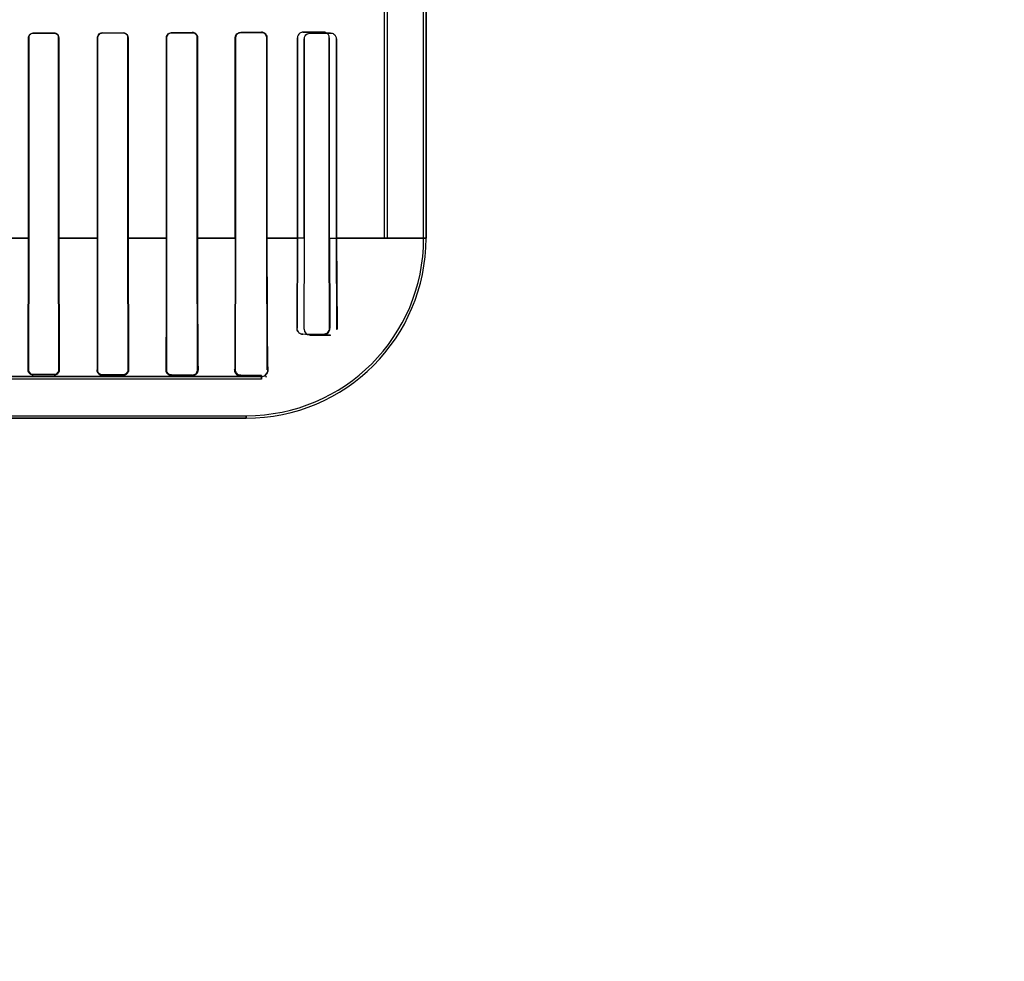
# Model space of a CAD drawing. Header units: millimetres. Extents: x 0 to 297, y 0 to 210.
# Tile 153 of 256: x 58.708 to 59.207, y 156.796 to 157.272. Entities that reach past the tile are written whole.
import ezdxf

# ---------------------------------------------------------------- set-up
doc = ezdxf.new("R2010")
doc.units = ezdxf.units.MM
doc.header["$LTSCALE"] = 16.335
doc.layers.get('0').update_dxf_attribs({"linetype": 'CONTINUOUS'})
for name, color, linetype in [('AXES_REF', 7, 'CONTINUOUS'), ('INTFCLR_1', 7, 'CONTINUOUS'), ('INTFCLR_72935', 7, 'CONTINUOUS')]:
    doc.layers.add(name, color=color, linetype=linetype)

msp = doc.modelspace()

# ---------------------------------------------------------------- linework, layer by layer
at = {"color": 7, "linetype": 'Continuous'}
for radius in [6.78708, 6.7865, 6.74304]:
    msp.add_circle((57.46373, 154.71148), radius, dxfattribs=at)
for radius, start, end in [(6.72, 278.277129, 261.722871), (6.874, 143.275392, 36.724608)]:
    msp.add_arc((57.46373, 154.71148), radius, start, end, dxfattribs=at)
at = {"layer": 'AXES_REF', "color": 9, "linetype": 'Continuous'}
for radius in [6.19116, 4.15]:
    msp.add_circle((57.46373, 154.71148), radius, dxfattribs=at)
at = {"layer": 'INTFCLR_1', "color": 6, "linetype": 'Continuous'}
for p, q in [((58.91278, 157.16147), (58.91278, 159.03048)), ((58.91401, 157.16147), (58.91401, 159.03047)), ((58.89301, 157.16147), (58.89301, 157.27878)), ((58.89425, 157.27878), (58.89425, 157.16147)), ((58.71278, 157.16147), (58.71278, 157.26297)), ((58.71286, 157.16147), (58.71286, 157.26297)), ((58.72802, 157.26297), (58.72802, 157.16147)), ((58.72811, 157.26297), (58.72811, 157.16147)), ((58.74769, 157.16147), (58.74769, 157.26297)), ((58.74778, 157.16147), (58.74778, 157.26297)), ((58.76311, 157.26297), (58.76311, 157.16147)), ((58.7632, 157.26297), (58.7632, 157.16147)), ((58.78259, 157.16147), (58.78259, 157.26297)), ((58.78269, 157.16147), (58.78269, 157.26297)), ((58.79821, 157.26297), (58.79821, 157.16147)), ((58.79832, 157.26297), (58.79832, 157.16147)), ((58.81745, 157.16147), (58.81745, 157.26297)), ((58.81757, 157.16147), (58.81757, 157.26297)), ((58.83335, 157.26297), (58.83335, 157.16147)), ((58.83348, 157.26297), (58.83348, 157.16147)), ((58.85226, 157.16147), (58.85226, 157.26248)), ((58.85241, 157.16147), (58.85241, 157.26248)), ((58.86854, 157.26248), (58.86854, 157.16147)), ((58.86872, 157.26248), (58.86872, 157.16147)), ((58.71258, 157.09497), (58.71278, 157.16147)), ((58.71274, 157.09497), (58.71286, 157.16147)), ((58.72802, 157.16147), (58.72814, 157.09497)), ((58.72811, 157.16147), (58.72832, 157.09497)), ((58.74769, 157.16147), (58.74747, 157.09497)), ((58.74766, 157.09497), (58.74778, 157.16147)), ((58.76311, 157.16147), (58.76324, 157.09497)), ((58.7632, 157.16147), (58.76344, 157.09497)), ((58.78259, 157.16147), (58.78234, 157.09497)), ((58.78255, 157.09497), (58.78269, 157.16147)), ((58.79821, 157.16147), (58.79836, 157.09497)), ((58.81741, 157.09497), (58.81757, 157.16147)), ((58.83335, 157.16147), (58.83353, 157.09497)), ((58.85226, 157.16147), (58.85212, 157.11548)), ((58.85232, 157.11548), (58.85241, 157.16147)), ((58.86854, 157.16147), (58.86864, 157.11548)), ((58.86872, 157.16147), (58.86894, 157.11548)), ((58.86568, 157.11252), (58.85518, 157.1126)), ((58.86568, 157.11222), (58.85518, 157.11236)), ((58.83068, 157.09023), (58.65561, 157.09023)), ((58.72568, 157.0925), (58.71518, 157.09252)), ((58.72568, 157.09228), (58.71518, 157.09231)), ((58.76068, 157.0924), (58.75018, 157.09243)), ((58.76068, 157.09216), (58.75018, 157.0922)), ((58.79568, 157.09228), (58.78518, 157.09232)), ((58.79568, 157.09197), (58.78518, 157.09203)), ((58.83068, 157.09211), (58.82018, 157.09217)), ((58.82301, 157.09147), (58.83068, 157.09147)), ((58.83321, 157.09097), (58.83275, 157.09215)), ((58.23284, 157.0717), (58.82301, 157.0717))]:
    msp.add_line(p, q, dxfattribs=at)
at = {"layer": 'INTFCLR_1', "color": 9, "linetype": 'Continuous'}
for p, q in [((58.71286, 157.26297), (58.71278, 157.26297)), ((58.71518, 157.26537), (58.71518, 157.26529)), ((58.72568, 157.26531), (58.72568, 157.2654)), ((58.72811, 157.26297), (58.72802, 157.26297)), ((58.74778, 157.26297), (58.74769, 157.26297)), ((58.75018, 157.26546), (58.75018, 157.26537)), ((58.76068, 157.26539), (58.76068, 157.26549)), ((58.7632, 157.26297), (58.76311, 157.26297)), ((58.78269, 157.26297), (58.78259, 157.26297)), ((58.78518, 157.26556), (58.78518, 157.26546)), ((58.79568, 157.2655), (58.79568, 157.2656)), ((58.79832, 157.26297), (58.79821, 157.26297)), ((58.81757, 157.26297), (58.81745, 157.26297)), ((58.82018, 157.2657), (58.82018, 157.26559)), ((58.83068, 157.26563), (58.83068, 157.26576)), ((58.83348, 157.26297), (58.83335, 157.26297)), ((58.85518, 157.26542), (58.85518, 157.26527)), ((58.86568, 157.26533), (58.86568, 157.2655)), ((58.85241, 157.26248), (58.85226, 157.26248)), ((58.86872, 157.26248), (58.86854, 157.26248)), ((58.71286, 157.16147), (58.69296, 157.16147)), ((58.74778, 157.16147), (58.72803, 157.16147)), ((58.78269, 157.16147), (58.76311, 157.16147)), ((58.81757, 157.16147), (58.79821, 157.16147)), ((58.85241, 157.16147), (58.83335, 157.16147)), ((58.91401, 157.16147), (58.86854, 157.16147)), ((58.85212, 157.11548), (58.85232, 157.11548)), ((58.86864, 157.11548), (58.86894, 157.11548)), ((58.85518, 157.1126), (58.85518, 157.11236)), ((58.86568, 157.11222), (58.86568, 157.11252)), ((58.71258, 157.09497), (58.71274, 157.09497)), ((58.72814, 157.09497), (58.72832, 157.09497)), ((58.74747, 157.09497), (58.74766, 157.09497)), ((58.76324, 157.09497), (58.76344, 157.09497)), ((58.78234, 157.09497), (58.78255, 157.09497)), ((58.79836, 157.09497), (58.7986, 157.09497)), ((58.81713, 157.09497), (58.81741, 157.09497)), ((58.83389, 157.09497), (58.83353, 157.09497)), ((58.65561, 157.09147), (58.82301, 157.09147)), ((58.71518, 157.09252), (58.71518, 157.09231)), ((58.72568, 157.09228), (58.72568, 157.0925)), ((58.75018, 157.09243), (58.75018, 157.0922)), ((58.76068, 157.09216), (58.76068, 157.0924)), ((58.78518, 157.09232), (58.78518, 157.09203)), ((58.79568, 157.09197), (58.79568, 157.09228)), ((58.82018, 157.09217), (58.82018, 157.09172)), ((58.83068, 157.09023), (58.83068, 157.09211)), ((58.23284, 157.07047), (58.82301, 157.07047)), ((58.82301, 157.0717), (58.82301, 157.07047))]:
    msp.add_line(p, q, dxfattribs=at)
at = {"layer": 'INTFCLR_1', "color": 7, "linetype": 'Continuous'}
for p, q in [((58.81857, 157.09223), (58.819, 157.092)), ((58.819, 157.092), (58.81947, 157.09182)), ((58.81947, 157.09182), (58.82018, 157.09172))]:
    msp.add_line(p, q, dxfattribs=at)
for points in [[(58.79655, 157.26546), (58.79646, 157.26549), (58.79637, 157.26551), (58.79627, 157.26554), (58.79618, 157.26556), (58.79608, 157.26557), (58.79598, 157.26559), (58.79588, 157.26559), (58.79578, 157.2656), (58.79568, 157.2656)], [(58.83155, 157.26562), (58.83146, 157.26565), (58.83137, 157.26567), (58.83128, 157.26569), (58.83119, 157.26571), (58.83109, 157.26573), (58.83099, 157.26574), (58.83089, 157.26575), (58.83079, 157.26575), (58.83068, 157.26576)], [(58.83068, 157.26563), (58.83077, 157.26563), (58.83087, 157.26563), (58.83097, 157.26562), (58.83106, 157.26561), (58.83116, 157.26559), (58.83126, 157.26557), (58.83135, 157.26555), (58.83144, 157.26552), (58.83153, 157.26549)], [(58.86568, 157.26533), (58.86578, 157.26533), (58.86589, 157.26532), (58.86599, 157.26531), (58.86609, 157.2653), (58.86618, 157.26529), (58.86627, 157.26527), (58.86636, 157.26525), (58.86645, 157.26523), (58.86653, 157.2652)], [(58.71258, 157.09497), (58.71258, 157.09486), (58.71258, 157.09475), (58.71259, 157.09465), (58.71261, 157.09454), (58.71262, 157.09444), (58.71265, 157.09433), (58.71267, 157.09423), (58.7127, 157.09413), (58.71274, 157.09403)], [(58.71291, 157.09408), (58.71287, 157.09418), (58.71284, 157.09428), (58.71281, 157.09438), (58.71279, 157.09448), (58.71277, 157.09458), (58.71276, 157.09468), (58.71275, 157.09478), (58.71275, 157.09487), (58.71274, 157.09497)], [(58.76332, 157.09412), (58.76335, 157.09422), (58.76337, 157.09432), (58.76339, 157.09441), (58.76341, 157.09451), (58.76342, 157.0946), (58.76343, 157.0947), (58.76343, 157.09479), (58.76344, 157.09488), (58.76344, 157.09497)]]:
    msp.add_lwpolyline(points, dxfattribs=at)
at = {"layer": 'INTFCLR_1', "color": 6, "linetype": 'Continuous'}
for centre, radius, start, end in [((58.82301, 157.16147), 0.091, 270, 360), ((58.82301, 157.16147), 0.08977, 270, 0), ((58.8552, 157.11547), 0.00287, 179.7655, 269.6232), ((58.79569, 157.09495), 0.00267, 269.7745, 0.3376), ((58.83068, 157.09497), 0.0035, 270, 306.3367)]:
    msp.add_arc(centre, radius, start, end, dxfattribs=at)
for centre, major_axis, start_param, end_param in [((58.52793, 157.26647), (0.36509, 0), -1.032246, -0.998394), ((58.52793, 157.26647), (0.38609, 0), -1.064439, -1.033062), ((58.52793, 157.26647), (0.36509, 0), -0.9163, -0.879521), ((58.52793, 157.26647), (0.38609, 0), -0.9574, -0.923735), ((58.52793, 157.26647), (0.36509, 0), -0.788898, -0.747504), ((58.52793, 157.26647), (0.38609, 0), -0.841558, -0.804464), ((58.52793, 157.26647), (0.36509, 0), -0.642675, -0.593022), ((58.52793, 157.26647), (0.38609, 0), -0.712156, -0.66947), ((58.52793, 157.26598), (0.36509, 0), -0.4593, -0.389436), ((58.52793, 157.26598), (0.38609, 0), -0.559335, -0.505765)]:
    msp.add_ellipse(centre, major_axis=major_axis, ratio=0.003491, start_param=start_param, end_param=end_param, dxfattribs=at)
for points, knots in [([(58.71278, 157.26297), (58.71278, 157.26349), (58.71318, 157.26475), (58.71447, 157.26537), (58.71518, 157.26537)], [0, 0, 0, 0, 0.424165, 1, 1, 1, 1]), ([(58.71286, 157.26297), (58.71286, 157.26347), (58.71326, 157.26469), (58.7145, 157.26529), (58.71518, 157.26529)], [0, 0, 0, 0, 0.426866, 1, 1, 1, 1]), ([(58.72568, 157.2654), (58.72613, 157.2654), (58.72739, 157.26506), (58.72811, 157.26375), (58.72811, 157.26297)], [0, 0, 0, 0, 0.365847, 1, 1, 1, 1]), ([(58.72568, 157.26531), (58.72624, 157.26531), (58.72749, 157.26485), (58.72802, 157.2636), (58.72802, 157.26297)], [0, 0, 0, 0, 0.47417, 1, 1, 1, 1]), ([(58.74769, 157.26297), (58.74769, 157.26349), (58.7481, 157.26479), (58.74943, 157.26546), (58.75018, 157.26546)], [0, 0, 0, 0, 0.412853, 1, 1, 1, 1]), ([(58.74778, 157.26297), (58.74778, 157.26348), (58.74818, 157.26473), (58.74947, 157.26536), (58.75018, 157.26537)], [0, 0, 0, 0, 0.417005, 1, 1, 1, 1]), ([(58.76068, 157.26549), (58.76116, 157.26549), (58.76247, 157.26512), (58.7632, 157.26376), (58.7632, 157.26297)], [0, 0, 0, 0, 0.379369, 1, 1, 1, 1]), ([(58.76068, 157.26539), (58.76114, 157.26539), (58.7624, 157.26505), (58.76311, 157.26374), (58.76311, 157.26297)], [0, 0, 0, 0, 0.373842, 1, 1, 1, 1]), ([(58.78259, 157.26297), (58.78259, 157.26349), (58.78298, 157.26483), (58.78438, 157.26556), (58.78518, 157.26556)], [0, 0, 0, 0, 0.39343, 1, 1, 1, 1]), ([(58.78269, 157.26297), (58.78269, 157.26348), (58.78308, 157.26478), (58.78442, 157.26546), (58.78518, 157.26546)], [0, 0, 0, 0, 0.402383, 1, 1, 1, 1]), ([(58.79568, 157.2655), (58.79618, 157.2655), (58.7975, 157.26511), (58.79821, 157.26375), (58.79821, 157.26297)], [0, 0, 0, 0, 0.393822, 1, 1, 1, 1]), ([(58.81745, 157.26297), (58.81745, 157.26346), (58.81782, 157.26487), (58.81929, 157.2657), (58.82018, 157.2657)], [0, 0, 0, 0, 0.358968, 1, 1, 1, 1]), ([(58.81757, 157.26297), (58.81757, 157.26346), (58.81794, 157.26482), (58.81935, 157.26558), (58.82018, 157.26559)], [0, 0, 0, 0, 0.373103, 1, 1, 1, 1]), ([(58.85241, 157.26248), (58.85241, 157.26296), (58.85275, 157.26438), (58.85425, 157.26526), (58.85518, 157.26527)], [0, 0, 0, 0, 0.338868, 1, 1, 1, 1]), ([(58.79832, 157.16147), (58.79832, 157.16007), (58.79832, 157.15727), (58.79832, 157.15308), (58.79833, 157.1489), (58.79833, 157.14473), (58.79834, 157.14057), (58.79834, 157.13644), (58.79835, 157.13234), (58.79836, 157.12832), (58.79838, 157.12436), (58.79839, 157.12048), (58.79841, 157.11669), (58.79843, 157.11301), (58.79845, 157.10947), (58.79847, 157.10609), (58.7985, 157.10291), (58.79853, 157.09998), (58.79856, 157.09736), (58.79859, 157.09573), (58.7986, 157.09497)], [0, 0, 0, 0, 0.063056, 0.126122, 0.189032, 0.251712, 0.31432, 0.376791, 0.438061, 0.499256, 0.557912, 0.617068, 0.673917, 0.729248, 0.782839, 0.83378, 0.881762, 0.92634, 0.965697, 1, 1, 1, 1]), ([(58.81745, 157.16147), (58.81745, 157.16081), (58.81745, 157.15948), (58.81745, 157.15749), (58.81745, 157.15551), (58.81745, 157.15352), (58.81745, 157.15153), (58.81745, 157.14953), (58.81745, 157.14753), (58.81744, 157.14554), (58.81744, 157.14353), (58.81744, 157.14153), (58.81743, 157.13952), (58.81743, 157.13751), (58.81742, 157.1355), (58.81742, 157.13349), (58.81741, 157.13148), (58.81741, 157.12947), (58.8174, 157.12746), (58.8174, 157.12546), (58.81739, 157.12347), (58.81738, 157.12149), (58.81737, 157.11953), (58.81736, 157.11758), (58.81735, 157.11565), (58.81734, 157.11375), (58.81733, 157.11187), (58.81732, 157.11003), (58.8173, 157.10823), (58.81729, 157.10648), (58.81727, 157.10477), (58.81726, 157.10313), (58.81724, 157.10155), (58.81722, 157.10004), (58.81719, 157.09785), (58.81716, 157.09617), (58.81713, 157.09497)], [0, 0, 0, 0, 0.029868, 0.059743, 0.089636, 0.119551, 0.1495, 0.179483, 0.209509, 0.239575, 0.269691, 0.299843, 0.33004, 0.360261, 0.390511, 0.420761, 0.451008, 0.481218, 0.511378, 0.541446, 0.571398, 0.601186, 0.63077, 0.660097, 0.689114, 0.717759, 0.745963, 0.773656, 0.800752, 0.827176, 0.852832, 0.877618, 0.901405, 0.924131, 0.945682, 1, 1, 1, 1]), ([(58.83348, 157.16147), (58.83348, 157.16085), (58.83348, 157.15961), (58.83348, 157.15776), (58.83348, 157.1559), (58.83348, 157.15404), (58.83348, 157.15218), (58.83349, 157.15031), (58.83349, 157.14843), (58.83349, 157.14655), (58.83349, 157.14465), (58.8335, 157.14275), (58.8335, 157.14085), (58.8335, 157.13893), (58.83351, 157.137), (58.83351, 157.13507), (58.83352, 157.13313), (58.83352, 157.13118), (58.83353, 157.12923), (58.83354, 157.12728), (58.83355, 157.12532), (58.83355, 157.12337), (58.83356, 157.12141), (58.83357, 157.11947), (58.83358, 157.11754), (58.8336, 157.11563), (58.83361, 157.11373), (58.83362, 157.11186), (58.83364, 157.11002), (58.83365, 157.10822), (58.83367, 157.10646), (58.83369, 157.10476), (58.83371, 157.10313), (58.83373, 157.1016), (58.83376, 157.09979), (58.8338, 157.09759), (58.83385, 157.09587), (58.83389, 157.09497)], [0, 0, 0, 0, 0.027865, 0.055745, 0.083663, 0.111631, 0.13967, 0.167791, 0.19601, 0.224335, 0.252781, 0.281348, 0.31005, 0.338876, 0.367836, 0.396911, 0.426102, 0.455383, 0.484743, 0.514148, 0.543573, 0.572976, 0.602319, 0.631552, 0.66061, 0.689438, 0.717966, 0.746118, 0.773787, 0.800921, 0.827441, 0.853145, 0.877748, 0.900894, 0.922286, 0.959328, 1, 1, 1, 1]), ([(58.72814, 157.09497), (58.72815, 157.09449), (58.72779, 157.09321), (58.72646, 157.09249), (58.72568, 157.0925)], [0, 0, 0, 0, 0.378209, 1, 1, 1, 1]), ([(58.75018, 157.09243), (58.74964, 157.09243), (58.74831, 157.09286), (58.74766, 157.09422), (58.74766, 157.09497)], [0, 0, 0, 0, 0.421004, 1, 1, 1, 1]), ([(58.76324, 157.09497), (58.76324, 157.09449), (58.76289, 157.09316), (58.7615, 157.0924), (58.76068, 157.0924)], [0, 0, 0, 0, 0.369613, 1, 1, 1, 1]), ([(58.78234, 157.09497), (58.78233, 157.09444), (58.7826, 157.09341), (58.7837, 157.09232), (58.78468, 157.09204), (58.78518, 157.09203)], [0, 0, 0, 0, 0.356326, 0.665433, 1, 1, 1, 1]), ([(58.78518, 157.09232), (58.78467, 157.09232), (58.78331, 157.09271), (58.78255, 157.09413), (58.78255, 157.09497)], [0, 0, 0, 0, 0.376793, 1, 1, 1, 1]), ([(58.83389, 157.09497), (58.83391, 157.09442), (58.83412, 157.09361), (58.83227, 157.09208), (58.83275, 157.09215)], [0, 0, 0, 0, 0.532389, 1, 1, 1, 1]), ([(58.82301, 157.09147), (58.82346, 157.09147), (58.8253, 157.09144), (58.82191, 157.09177), (58.821, 157.09171), (58.82018, 157.09172)], [0, 0, 0, 0, 0.243128, 0.553937, 1, 1, 1, 1])]:
    msp.add_open_spline(points, degree=3, knots=knots, dxfattribs=at)
at = {"layer": 'INTFCLR_1', "color": 7, "linetype": 'Continuous'}
for points, knots in [([(58.79568, 157.2656), (58.79622, 157.2656), (58.79759, 157.2652), (58.79833, 157.26377), (58.79832, 157.26297)], [0, 0, 0, 0, 0.401573, 1, 1, 1, 1]), ([(58.79832, 157.26297), (58.79832, 157.26344), (58.79803, 157.26453), (58.79711, 157.26526), (58.79655, 157.26546)], [0, 0, 0, 0, 0.442089, 1, 1, 1, 1]), ([(58.83068, 157.26576), (58.83115, 157.26575), (58.83217, 157.2655), (58.83324, 157.2644), (58.83348, 157.26342), (58.83348, 157.26297)], [0, 0, 0, 0, 0.328963, 0.689912, 1, 1, 1, 1]), ([(58.83068, 157.26563), (58.83118, 157.26563), (58.83256, 157.26527), (58.83336, 157.26382), (58.83335, 157.26297)], [0, 0, 0, 0, 0.369943, 1, 1, 1, 1]), ([(58.83348, 157.26297), (58.83348, 157.26342), (58.8332, 157.26458), (58.83221, 157.26541), (58.83155, 157.26562)], [0, 0, 0, 0, 0.393229, 1, 1, 1, 1]), ([(58.86568, 157.26533), (58.86625, 157.26532), (58.86774, 157.26491), (58.86855, 157.26336), (58.86854, 157.26248)], [0, 0, 0, 0, 0.395381, 1, 1, 1, 1]), ([(58.71518, 157.09231), (58.71471, 157.09232), (58.71336, 157.09266), (58.71258, 157.0941), (58.71258, 157.09497)], [0, 0, 0, 0, 0.346954, 1, 1, 1, 1]), ([(58.71518, 157.09252), (58.7147, 157.09252), (58.71343, 157.09288), (58.71274, 157.0942), (58.71274, 157.09497)], [0, 0, 0, 0, 0.384643, 1, 1, 1, 1]), ([(58.71518, 157.09252), (58.7147, 157.09252), (58.71372, 157.09282), (58.71308, 157.09363), (58.71291, 157.09408)], [0, 0, 0, 0, 0.4953, 1, 1, 1, 1]), ([(58.72832, 157.09497), (58.72832, 157.09452), (58.7281, 157.09358), (58.72709, 157.09254), (58.72614, 157.09228), (58.72568, 157.09228)], [0, 0, 0, 0, 0.327968, 0.66167, 1, 1, 1, 1]), ([(58.75018, 157.0922), (58.74971, 157.0922), (58.74873, 157.09247), (58.7477, 157.09354), (58.74748, 157.09451), (58.74747, 157.09497)], [0, 0, 0, 0, 0.331797, 0.67766, 1, 1, 1, 1]), ([(58.76344, 157.09497), (58.76344, 157.0945), (58.76321, 157.09355), (58.7622, 157.09245), (58.76119, 157.09216), (58.76068, 157.09216)], [0, 0, 0, 0, 0.32327, 0.641521, 1, 1, 1, 1]), ([(58.7986, 157.09497), (58.79861, 157.09447), (58.79838, 157.09349), (58.79732, 157.0923), (58.79625, 157.09196), (58.79568, 157.09197)], [0, 0, 0, 0, 0.323406, 0.625133, 1, 1, 1, 1]), ([(58.82018, 157.09172), (58.81971, 157.09173), (58.81868, 157.09202), (58.81742, 157.09318), (58.81716, 157.09437), (58.81713, 157.09497)], [0, 0, 0, 0, 0.290158, 0.629285, 1, 1, 1, 1]), ([(58.82018, 157.09217), (58.8197, 157.09217), (58.81827, 157.09252), (58.81739, 157.09404), (58.81741, 157.09497)], [0, 0, 0, 0, 0.339047, 1, 1, 1, 1])]:
    msp.add_open_spline(points, degree=3, knots=knots, dxfattribs=at)
for points in [[(58.72786, 157.09344), (58.72816, 157.09388), (58.72833, 157.09444), (58.72832, 157.09497)], [(58.74747, 157.09497), (58.74747, 157.09442), (58.74753, 157.09376), (58.74794, 157.0934)], [(58.79806, 157.09321), (58.79833, 157.09359), (58.79858, 157.09404), (58.79857, 157.0945)], [(58.81786, 157.09343), (58.81757, 157.09388), (58.8174, 157.09443), (58.81741, 157.09497)], [(58.72568, 157.09228), (58.72615, 157.09228), (58.72678, 157.09227), (58.72705, 157.09267)], [(58.74844, 157.09285), (58.74878, 157.09255), (58.74922, 157.09225), (58.74967, 157.09225)], [(58.82018, 157.09217), (58.81969, 157.09217), (58.81904, 157.09215), (58.81877, 157.09255)]]:
    msp.add_open_spline(points, degree=3, dxfattribs=at)
at = {"layer": 'INTFCLR_72935', "color": 6, "linetype": 'Continuous'}
for p, q in [((58.91278, 157.16147), (58.91278, 159.03049)), ((58.91401, 159.03047), (58.91401, 157.16147)), ((58.89301, 157.16147), (58.89301, 157.28083)), ((58.89425, 157.28208), (58.89425, 157.16147)), ((58.71278, 157.26297), (58.71278, 157.16147)), ((58.71286, 157.26297), (58.71286, 157.16147)), ((58.72802, 157.16147), (58.72802, 157.26297)), ((58.72811, 157.16147), (58.72811, 157.26297)), ((58.74769, 157.26297), (58.74769, 157.16147)), ((58.74778, 157.26297), (58.74778, 157.16147)), ((58.76311, 157.16147), (58.76311, 157.26297)), ((58.7632, 157.16147), (58.7632, 157.26297)), ((58.78259, 157.26297), (58.78259, 157.16147)), ((58.78269, 157.26297), (58.78269, 157.16147)), ((58.79821, 157.16147), (58.79821, 157.26297)), ((58.79832, 157.16147), (58.79832, 157.26297)), ((58.81745, 157.26297), (58.81745, 157.16147)), ((58.81757, 157.26297), (58.81757, 157.16147)), ((58.83335, 157.16147), (58.83335, 157.26297)), ((58.83348, 157.16147), (58.83348, 157.26297)), ((58.84878, 157.26297), (58.84878, 157.16147)), ((58.84893, 157.26297), (58.84893, 157.16147)), ((58.86502, 157.16147), (58.86502, 157.26297)), ((58.86519, 157.16147), (58.86519, 157.26297)), ((58.71258, 157.09497), (58.71278, 157.16147)), ((58.71286, 157.16147), (58.71274, 157.09497)), ((58.72814, 157.09497), (58.72802, 157.16147)), ((58.72811, 157.16147), (58.72832, 157.09497)), ((58.74769, 157.16147), (58.74747, 157.09497)), ((58.74778, 157.16147), (58.74766, 157.09497)), ((58.76324, 157.09497), (58.76311, 157.16147)), ((58.7632, 157.16147), (58.76344, 157.09497)), ((58.78259, 157.16147), (58.78234, 157.09497)), ((58.78269, 157.16147), (58.78255, 157.09497)), ((58.79836, 157.09497), (58.79821, 157.16147)), ((58.81757, 157.16147), (58.81741, 157.09497)), ((58.83353, 157.09497), (58.83335, 157.16147)), ((58.84878, 157.16147), (58.84865, 157.11597)), ((58.84893, 157.16147), (58.84885, 157.11597)), ((58.86511, 157.11597), (58.86502, 157.16147)), ((58.86519, 157.16147), (58.86538, 157.11597)), ((58.85168, 157.11311), (58.86218, 157.11304)), ((58.83068, 157.09023), (58.65231, 157.09023)), ((58.71518, 157.09252), (58.72568, 157.0925)), ((58.72568, 157.09228), (58.71518, 157.09231)), ((58.75018, 157.09243), (58.76068, 157.0924)), ((58.76068, 157.09216), (58.75018, 157.0922)), ((58.78518, 157.09232), (58.79568, 157.09228)), ((58.79568, 157.09197), (58.78518, 157.09203)), ((58.82018, 157.09217), (58.83068, 157.09211)), ((58.82301, 157.09147), (58.83068, 157.09147)), ((58.83321, 157.09097), (58.83275, 157.09215)), ((58.23284, 157.0717), (58.82301, 157.0717))]:
    msp.add_line(p, q, dxfattribs=at)
at = {"layer": 'INTFCLR_72935', "color": 9, "linetype": 'Continuous'}
for p, q in [((58.71278, 157.26297), (58.71286, 157.26297)), ((58.71518, 157.26529), (58.71518, 157.26537)), ((58.72568, 157.2654), (58.72568, 157.26531)), ((58.72802, 157.26297), (58.72811, 157.26297)), ((58.74769, 157.26297), (58.74778, 157.26297)), ((58.75018, 157.26537), (58.75018, 157.26546)), ((58.76068, 157.26549), (58.76068, 157.26539)), ((58.76311, 157.26297), (58.7632, 157.26297)), ((58.78259, 157.26297), (58.78269, 157.26297)), ((58.78518, 157.26546), (58.78518, 157.26556)), ((58.79568, 157.2656), (58.79568, 157.2655)), ((58.79821, 157.26297), (58.79832, 157.26297)), ((58.81745, 157.26297), (58.81757, 157.26297)), ((58.82018, 157.26559), (58.82018, 157.2657)), ((58.83068, 157.26576), (58.83068, 157.26563)), ((58.83335, 157.26297), (58.83348, 157.26297)), ((58.84878, 157.26297), (58.84893, 157.26297)), ((58.85168, 157.26573), (58.85168, 157.26588)), ((58.86218, 157.26596), (58.86218, 157.26579)), ((58.86502, 157.26297), (58.86519, 157.26297)), ((58.69296, 157.16147), (58.71286, 157.16147)), ((58.72803, 157.16147), (58.74778, 157.16147)), ((58.76311, 157.16147), (58.78269, 157.16147)), ((58.79821, 157.16147), (58.81757, 157.16147)), ((58.83335, 157.16147), (58.84893, 157.16147)), ((58.86502, 157.16147), (58.91401, 157.16147)), ((58.84885, 157.11597), (58.84865, 157.11597)), ((58.85168, 157.11289), (58.85168, 157.11311)), ((58.86218, 157.11304), (58.86218, 157.11277)), ((58.86538, 157.11597), (58.86511, 157.11597)), ((58.71274, 157.09497), (58.71258, 157.09497)), ((58.72832, 157.09497), (58.72814, 157.09497)), ((58.74766, 157.09497), (58.74747, 157.09497)), ((58.76344, 157.09497), (58.76324, 157.09497)), ((58.78255, 157.09497), (58.78234, 157.09497)), ((58.7986, 157.09497), (58.79836, 157.09497)), ((58.81741, 157.09497), (58.81713, 157.09497)), ((58.83353, 157.09497), (58.83389, 157.09497)), ((58.82301, 157.09147), (58.65561, 157.09147)), ((58.71518, 157.09231), (58.71518, 157.09252)), ((58.72568, 157.0925), (58.72568, 157.09228)), ((58.75018, 157.0922), (58.75018, 157.09243)), ((58.76068, 157.0924), (58.76068, 157.09216)), ((58.78518, 157.09203), (58.78518, 157.09232)), ((58.79568, 157.09228), (58.79568, 157.09197)), ((58.82018, 157.09172), (58.82018, 157.09217)), ((58.83068, 157.09211), (58.83068, 157.09023)), ((58.82301, 157.07047), (58.23284, 157.07047)), ((58.82301, 157.07047), (58.82301, 157.0717))]:
    msp.add_line(p, q, dxfattribs=at)
at = {"layer": 'INTFCLR_72935', "color": 7, "linetype": 'Continuous'}
for p, q in [((58.819, 157.092), (58.81857, 157.09223)), ((58.81947, 157.09182), (58.819, 157.092)), ((58.82018, 157.09172), (58.81947, 157.09182))]:
    msp.add_line(p, q, dxfattribs=at)
for points in [[(58.83068, 157.26576), (58.83079, 157.26575), (58.83089, 157.26575), (58.83099, 157.26574), (58.83109, 157.26573), (58.83119, 157.26571), (58.83128, 157.26569), (58.83137, 157.26567), (58.83146, 157.26565), (58.83154, 157.26562)], [(58.83153, 157.2655), (58.83144, 157.26552), (58.83135, 157.26555), (58.83126, 157.26557), (58.83117, 157.26559), (58.83107, 157.2656), (58.83098, 157.26562), (58.83088, 157.26563), (58.83078, 157.26563), (58.83068, 157.26563)], [(58.86303, 157.26567), (58.86295, 157.26569), (58.86286, 157.26571), (58.86277, 157.26573), (58.86268, 157.26575), (58.86259, 157.26577), (58.86249, 157.26578), (58.86239, 157.26579), (58.86228, 157.26579), (58.86218, 157.26579)], [(58.71285, 157.09376), (58.7128, 157.09387), (58.71275, 157.09399), (58.71271, 157.09411), (58.71267, 157.09425), (58.71263, 157.09439), (58.71261, 157.09453), (58.71259, 157.09468), (58.71258, 157.09482), (58.71258, 157.09497)], [(58.71274, 157.09497), (58.71275, 157.09487), (58.71275, 157.09477), (58.71276, 157.09468), (58.71277, 157.09458), (58.71279, 157.09448), (58.71281, 157.09438), (58.71284, 157.09428), (58.71287, 157.09418), (58.71291, 157.09408)], [(58.76344, 157.09497), (58.76344, 157.09488), (58.76343, 157.09479), (58.76343, 157.0947), (58.76342, 157.0946), (58.76341, 157.09451), (58.76339, 157.09441), (58.76337, 157.09432), (58.76335, 157.09422), (58.76332, 157.09412)]]:
    msp.add_lwpolyline(points, dxfattribs=at)
at = {"layer": 'INTFCLR_72935', "color": 6, "linetype": 'Continuous'}
for centre, radius, start, end in [((58.82301, 157.16147), 0.091, 270, 360), ((58.82301, 157.16147), 0.08977, 270, 0), ((58.86222, 157.11593), 0.00316, 269.2139, 0.7397), ((58.8622, 157.11595), 0.00292, 269.5896, 0.2733), ((58.82638, 154.3801), 2.7329, 89.24957, 89.46972), ((58.83068, 157.09497), 0.0035, 270, 306.3367)]:
    msp.add_arc(centre, radius, start, end, dxfattribs=at)
for major_axis, start_param, end_param in [((0.36509, 0), -1.032246, -0.998394), ((0.38609, 0), -1.064439, -1.033062), ((0.36509, 0), -0.9163, -0.879521), ((0.38609, 0), -0.9574, -0.923735), ((0.36509, 0), -0.788898, -0.747504), ((0.38609, 0), -0.841558, -0.804464), ((0.36509, 0), -0.642675, -0.593022), ((0.38609, 0), -0.712156, -0.66947), ((0.36509, 0), -0.480473, -0.413956), ((0.38609, 0), -0.576193, -0.524172)]:
    msp.add_ellipse((58.52793, 157.26647), major_axis=major_axis, ratio=0.003491, start_param=start_param, end_param=end_param, dxfattribs=at)
for points, knots in [([(58.71278, 157.26297), (58.71278, 157.26349), (58.71318, 157.26475), (58.71447, 157.26537), (58.71518, 157.26537)], [0, 0, 0, 0, 0.425926, 1, 1, 1, 1]), ([(58.71518, 157.26529), (58.71469, 157.26529), (58.71348, 157.26491), (58.71286, 157.26367), (58.71286, 157.26297)], [0, 0, 0, 0, 0.409084, 1, 1, 1, 1]), ([(58.72568, 157.2654), (58.72614, 157.2654), (58.7274, 157.26505), (58.72811, 157.26374), (58.72811, 157.26297)], [0, 0, 0, 0, 0.376214, 1, 1, 1, 1]), ([(58.72802, 157.26297), (58.72802, 157.26348), (58.72762, 157.26471), (58.72636, 157.26531), (58.72568, 157.26531)], [0, 0, 0, 0, 0.426616, 1, 1, 1, 1]), ([(58.74769, 157.26297), (58.74769, 157.26349), (58.7481, 157.26479), (58.74943, 157.26546), (58.75018, 157.26546)], [0, 0, 0, 0, 0.411614, 1, 1, 1, 1]), ([(58.75018, 157.26537), (58.74972, 157.26537), (58.74848, 157.26502), (58.74778, 157.26372), (58.74778, 157.26297)], [0, 0, 0, 0, 0.378712, 1, 1, 1, 1]), ([(58.76068, 157.26549), (58.76117, 157.26549), (58.76249, 157.26511), (58.7632, 157.26375), (58.7632, 157.26297)], [0, 0, 0, 0, 0.387521, 1, 1, 1, 1]), ([(58.76311, 157.26297), (58.76311, 157.26348), (58.76271, 157.26475), (58.7614, 157.26539), (58.76068, 157.26539)], [0, 0, 0, 0, 0.411738, 1, 1, 1, 1]), ([(58.78259, 157.26297), (58.78259, 157.26348), (58.78298, 157.26483), (58.78438, 157.26556), (58.78518, 157.26556)], [0, 0, 0, 0, 0.391624, 1, 1, 1, 1]), ([(58.78518, 157.26546), (58.78468, 157.26546), (58.78338, 157.26508), (58.78269, 157.26374), (58.78269, 157.26297)], [0, 0, 0, 0, 0.393004, 1, 1, 1, 1]), ([(58.79832, 157.26297), (58.79832, 157.26347), (58.79794, 157.26484), (58.79651, 157.26561), (58.79568, 157.2656)], [0, 0, 0, 0, 0.376083, 1, 1, 1, 1]), ([(58.79821, 157.26297), (58.79821, 157.26347), (58.79783, 157.26479), (58.79646, 157.2655), (58.79568, 157.2655)], [0, 0, 0, 0, 0.392511, 1, 1, 1, 1]), ([(58.81745, 157.26297), (58.81745, 157.26344), (58.81779, 157.26484), (58.81926, 157.2657), (58.82018, 157.2657)], [0, 0, 0, 0, 0.338375, 1, 1, 1, 1]), ([(58.82018, 157.26559), (58.81971, 157.26559), (58.81837, 157.26524), (58.81757, 157.26383), (58.81757, 157.26297)], [0, 0, 0, 0, 0.351007, 1, 1, 1, 1]), ([(58.85168, 157.26573), (58.85114, 157.26573), (58.84972, 157.26532), (58.84893, 157.26384), (58.84893, 157.26297)], [0, 0, 0, 0, 0.379953, 1, 1, 1, 1]), ([(58.79832, 157.16147), (58.79832, 157.16006), (58.79832, 157.15726), (58.79832, 157.15305), (58.79833, 157.14885), (58.79833, 157.14467), (58.79834, 157.14051), (58.79834, 157.13638), (58.79835, 157.13228), (58.79836, 157.12825), (58.79838, 157.12426), (58.79839, 157.12037), (58.79841, 157.11655), (58.79843, 157.11286), (58.79845, 157.1093), (58.79847, 157.10594), (58.7985, 157.1028), (58.79853, 157.09992), (58.79856, 157.09733), (58.79859, 157.09571), (58.7986, 157.09497)], [0, 0, 0, 0, 0.063369, 0.126652, 0.189729, 0.252754, 0.315169, 0.377454, 0.438989, 0.500359, 0.55942, 0.618922, 0.675915, 0.731627, 0.785378, 0.836436, 0.8834, 0.926854, 0.966422, 1, 1, 1, 1]), ([(58.81745, 157.16147), (58.81745, 157.16081), (58.81745, 157.15948), (58.81745, 157.15749), (58.81745, 157.15551), (58.81745, 157.15352), (58.81745, 157.15153), (58.81745, 157.14953), (58.81745, 157.14753), (58.81744, 157.14554), (58.81744, 157.14353), (58.81744, 157.14153), (58.81743, 157.13952), (58.81743, 157.13751), (58.81742, 157.1355), (58.81742, 157.13349), (58.81741, 157.13148), (58.81741, 157.12947), (58.8174, 157.12746), (58.8174, 157.12546), (58.81739, 157.12347), (58.81738, 157.12149), (58.81737, 157.11953), (58.81736, 157.11758), (58.81735, 157.11565), (58.81734, 157.11375), (58.81733, 157.11187), (58.81732, 157.11003), (58.8173, 157.10823), (58.81729, 157.10648), (58.81727, 157.10477), (58.81726, 157.10313), (58.81724, 157.10155), (58.81722, 157.10004), (58.81719, 157.09785), (58.81716, 157.09617), (58.81713, 157.09497)], [0, 0, 0, 0, 0.029867, 0.059742, 0.089635, 0.11955, 0.1495, 0.179482, 0.209509, 0.239575, 0.26969, 0.299842, 0.330039, 0.360261, 0.39051, 0.42076, 0.451007, 0.481217, 0.511377, 0.541445, 0.571397, 0.601185, 0.630768, 0.660096, 0.689112, 0.717758, 0.745962, 0.773654, 0.800751, 0.827175, 0.85283, 0.877615, 0.901401, 0.924129, 0.945682, 1, 1, 1, 1]), ([(58.83348, 157.16147), (58.83348, 157.16085), (58.83348, 157.15961), (58.83348, 157.15776), (58.83348, 157.1559), (58.83348, 157.15404), (58.83348, 157.15218), (58.83349, 157.15031), (58.83349, 157.14843), (58.83349, 157.14655), (58.83349, 157.14466), (58.8335, 157.14276), (58.8335, 157.14085), (58.8335, 157.13893), (58.83351, 157.137), (58.83351, 157.13507), (58.83352, 157.13313), (58.83352, 157.13118), (58.83353, 157.12923), (58.83354, 157.12728), (58.83355, 157.12532), (58.83355, 157.12337), (58.83356, 157.12142), (58.83357, 157.11947), (58.83358, 157.11754), (58.8336, 157.11563), (58.83361, 157.11373), (58.83362, 157.11186), (58.83364, 157.11002), (58.83365, 157.10822), (58.83367, 157.10646), (58.83369, 157.10476), (58.83371, 157.10313), (58.83373, 157.1016), (58.83376, 157.09979), (58.8338, 157.09759), (58.83385, 157.09587), (58.83389, 157.09497)], [0, 0, 0, 0, 0.027864, 0.055744, 0.08366, 0.111627, 0.139665, 0.167785, 0.196004, 0.224329, 0.252774, 0.281341, 0.31004, 0.338867, 0.367824, 0.396898, 0.426086, 0.455366, 0.484725, 0.514126, 0.54355, 0.57295, 0.602293, 0.631521, 0.660581, 0.6894, 0.717926, 0.746078, 0.773758, 0.800874, 0.827375, 0.853099, 0.877722, 0.900905, 0.922316, 0.959331, 1, 1, 1, 1]), ([(58.72568, 157.0925), (58.72614, 157.09249), (58.72742, 157.09284), (58.72815, 157.09418), (58.72814, 157.09497)], [0, 0, 0, 0, 0.37089, 1, 1, 1, 1]), ([(58.74766, 157.09497), (58.74766, 157.09446), (58.74804, 157.09314), (58.7494, 157.09243), (58.75018, 157.09243)], [0, 0, 0, 0, 0.394161, 1, 1, 1, 1]), ([(58.76068, 157.0924), (58.76115, 157.0924), (58.76248, 157.09275), (58.76324, 157.09414), (58.76324, 157.09497)], [0, 0, 0, 0, 0.362155, 1, 1, 1, 1]), ([(58.78255, 157.09497), (58.78255, 157.09438), (58.78301, 157.09299), (58.78442, 157.09232), (58.78518, 157.09232)], [0, 0, 0, 0, 0.43835, 1, 1, 1, 1]), ([(58.79568, 157.09228), (58.79615, 157.09228), (58.79754, 157.09262), (58.79837, 157.09408), (58.79836, 157.09497)], [0, 0, 0, 0, 0.349884, 1, 1, 1, 1]), ([(58.83275, 157.09215), (58.83227, 157.09208), (58.83412, 157.09362), (58.83391, 157.09443), (58.83389, 157.09497)], [0, 0, 0, 0, 0.475271, 1, 1, 1, 1]), ([(58.82018, 157.09172), (58.82065, 157.09171), (58.82181, 157.09169), (58.82302, 157.09165), (58.82583, 157.09163), (58.82363, 157.09147), (58.82301, 157.09147)], [0, 0, 0, 0, 0.216783, 0.503818, 0.717771, 1, 1, 1, 1])]:
    msp.add_open_spline(points, degree=3, knots=knots, dxfattribs=at)
at = {"layer": 'INTFCLR_72935', "color": 7, "linetype": 'Continuous'}
for points, knots in [([(58.83348, 157.26297), (58.83348, 157.26353), (58.83305, 157.26499), (58.83154, 157.26575), (58.83068, 157.26576)], [0, 0, 0, 0, 0.39445, 1, 1, 1, 1]), ([(58.83335, 157.26297), (58.83335, 157.26343), (58.83301, 157.26481), (58.83156, 157.26562), (58.83068, 157.26563)], [0, 0, 0, 0, 0.342813, 1, 1, 1, 1]), ([(58.83154, 157.26562), (58.83209, 157.26545), (58.8331, 157.26473), (58.83348, 157.26355), (58.83348, 157.26297)], [0, 0, 0, 0, 0.496787, 1, 1, 1, 1]), ([(58.86502, 157.26297), (58.86502, 157.26349), (58.86472, 157.26453), (58.86359, 157.26557), (58.86263, 157.26579), (58.86218, 157.26579)], [0, 0, 0, 0, 0.355865, 0.692017, 1, 1, 1, 1]), ([(58.84865, 157.11597), (58.84865, 157.11535), (58.84899, 157.11425), (58.85019, 157.11316), (58.85117, 157.1129), (58.85168, 157.11289)], [0, 0, 0, 0, 0.388825, 0.680216, 1, 1, 1, 1]), ([(58.71258, 157.09497), (58.71258, 157.09447), (58.71291, 157.09311), (58.71434, 157.09232), (58.71518, 157.09231)], [0, 0, 0, 0, 0.369902, 1, 1, 1, 1]), ([(58.71275, 157.09497), (58.71274, 157.09447), (58.71312, 157.0932), (58.71443, 157.09252), (58.71518, 157.09252)], [0, 0, 0, 0, 0.400657, 1, 1, 1, 1]), ([(58.71291, 157.09408), (58.71308, 157.09364), (58.71371, 157.09282), (58.71469, 157.09252), (58.71518, 157.09252)], [0, 0, 0, 0, 0.494619, 1, 1, 1, 1]), ([(58.72568, 157.09228), (58.72616, 157.09228), (58.72754, 157.09264), (58.72832, 157.0941), (58.72832, 157.09497)], [0, 0, 0, 0, 0.357751, 1, 1, 1, 1]), ([(58.74747, 157.09497), (58.74748, 157.09444), (58.74783, 157.09301), (58.74931, 157.09221), (58.75018, 157.0922)], [0, 0, 0, 0, 0.379519, 1, 1, 1, 1]), ([(58.76068, 157.09216), (58.76113, 157.09216), (58.76207, 157.09239), (58.76316, 157.09343), (58.76344, 157.09444), (58.76344, 157.09497)], [0, 0, 0, 0, 0.316955, 0.636834, 1, 1, 1, 1]), ([(58.78234, 157.09497), (58.78234, 157.09446), (58.78258, 157.09346), (58.78365, 157.09234), (58.78465, 157.09204), (58.78518, 157.09203)], [0, 0, 0, 0, 0.341214, 0.651077, 1, 1, 1, 1]), ([(58.79568, 157.09197), (58.79613, 157.09196), (58.79708, 157.09219), (58.79828, 157.09325), (58.79861, 157.09436), (58.7986, 157.09497)], [0, 0, 0, 0, 0.296938, 0.606295, 1, 1, 1, 1]), ([(58.81713, 157.09497), (58.81715, 157.0945), (58.8173, 157.09354), (58.81833, 157.0922), (58.8195, 157.09174), (58.82018, 157.09172)], [0, 0, 0, 0, 0.285788, 0.584409, 1, 1, 1, 1]), ([(58.81741, 157.09497), (58.8174, 157.09436), (58.81787, 157.0929), (58.81936, 157.09217), (58.82018, 157.09217)], [0, 0, 0, 0, 0.426912, 1, 1, 1, 1])]:
    msp.add_open_spline(points, degree=3, knots=knots, dxfattribs=at)
for points in [[(58.84959, 157.11374), (58.84915, 157.11416), (58.8487, 157.11474), (58.84871, 157.11536)], [(58.85168, 157.11289), (58.85111, 157.11289), (58.85045, 157.11299), (58.85004, 157.11339)], [(58.72786, 157.09344), (58.72759, 157.09304), (58.72724, 157.09251), (58.72676, 157.09252)], [(58.72832, 157.09497), (58.72833, 157.0945), (58.72823, 157.094), (58.72797, 157.09362)], [(58.74843, 157.09285), (58.74805, 157.09318), (58.74759, 157.09361), (58.7476, 157.09411)], [(58.78307, 157.093), (58.78275, 157.09335), (58.78241, 157.09378), (58.78242, 157.09425)], [(58.7986, 157.09497), (58.79861, 157.09449), (58.79855, 157.09396), (58.79828, 157.09357)], [(58.81741, 157.09497), (58.8174, 157.09443), (58.81757, 157.09388), (58.81786, 157.09343)], [(58.81786, 157.09343), (58.81814, 157.093), (58.81851, 157.09242), (58.81903, 157.09242)], [(58.75018, 157.0922), (58.7497, 157.0922), (58.74916, 157.09228), (58.7488, 157.09259)], [(58.78518, 157.09203), (58.7847, 157.09204), (58.78411, 157.09205), (58.78379, 157.09241)]]:
    msp.add_open_spline(points, degree=3, dxfattribs=at)

doc.saveas('drawing.dxf')
